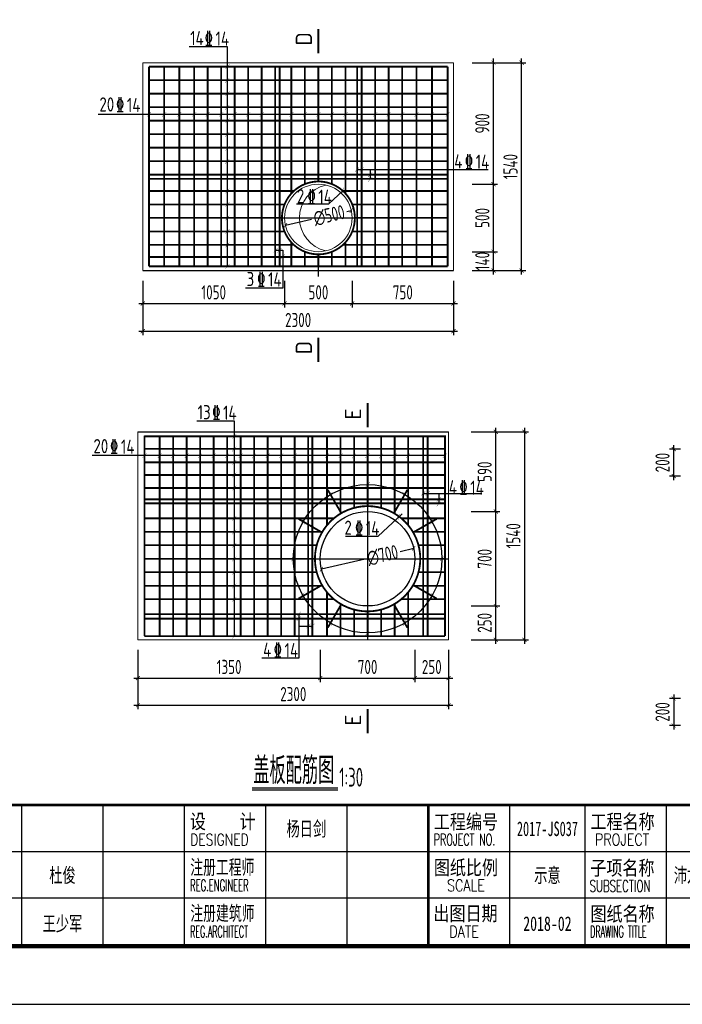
# Model space of a CAD drawing. Extents: x 1154951 to 1182252, y 3484725 to 3514600.
# Tile 3 of 55: x 1166458 to 1171363, y 3484725 to 3492020. Entities that reach past the tile are written whole.
import ezdxf
from ezdxf.enums import TextEntityAlignment as Align

# ---------------------------------------------------------------- set-up
doc = ezdxf.new("R2010")
doc.units = 0
doc.layers.get('0').update_dxf_attribs({"linetype": 'CONTINUOUS'})
doc.layers.get('Defpoints').update_dxf_attribs({"linetype": 'CONTINUOUS'})
for name, color, linetype in [('DIM', 4, 'CONTINUOUS'), ('GPSCOMMON', 7, 'CONTINUOUS'), ('REIN', 1, 'CONTINUOUS'), ('THICK', 6, 'CONTINUOUS'), ('轴线', 5, 'CONTINUOUS')]:
    doc.layers.add(name, color=color, linetype=linetype)
doc.layers.add('JG', color=7, linetype='CONTINUOUS', lineweight=20)
doc.styles.add('gpshz', font='tssdeng.shx', dxfattribs={"width": 0.8, "height": 2.5, "bigfont": 'hztxt.shx'})
doc.styles.add('TSSD_Dimension', font='tssdeng.shx', dxfattribs={"width": 0.7, "bigfont": 'Hztxt.shx'})
doc.styles.add('TSSD_Rein', font='tssdeng.shx', dxfattribs={"width": 0.7, "bigfont": 'hztxt.shx'})
doc.styles.add('图签', font='txt', dxfattribs={"width": 0.66})
doc.styles.add('图签 1', font='romanc.shx', dxfattribs={"width": 0.8})
doc.dimstyles.new('TSSD_30_30', dxfattribs={"dimtxt": 105, "dimasz": 30, "dimexe": 30, "dimexo": 75, "dimgap": 30, "dimtad": 1, "dimdec": 0, "dimzin": 0, "dimdsep": 46, "dimtxsty": 'TSSD_Dimension', "dimblk": 'ARCHTICK', "dimblk1": 'ARCHTICK', "dimblk2": 'ARCHTICK', "dimcen": 0, "dimdle": 30, "dimclrt": 7, "dimadec": 0, "dimazin": 0, "dimtfac": 1, "dimtdec": 0, "dimtix": 1, "dimtmove": 2, "dimatfit": 3, "dimfxl": 0, "dimtolj": 1, "dimtzin": 0, "dimarcsym": 0})

# ---------------------------------------------------------------- blocks, each defined once
blk = doc.blocks.new('_ARCHTICK')
at = {"color": 0, "linetype": 'ByBlock', "const_width": 0.15}
blk.add_lwpolyline([(-0.5, -0.5), (0.5, 0.5)], dxfattribs=at)
blk = doc.blocks.new('*D407')
at = {"layer": 'Defpoints', "color": 0}
for p in [(1169374.8, 3488103.4), (1168692.1, 3487949)]:
    blk.add_point(p, dxfattribs=at)
at = {"layer": 'DIM', "color": 0, "lineweight": -2}
for p, q in [((1169274.9, 3488080.8), (1169374.8, 3488103.4)), ((1169015.1, 3488022.1), (1168692.1, 3487949))]:
    blk.add_line(p, q, dxfattribs=at)
at = {"layer": 'DIM', "color": 0, "lineweight": -2, "xscale": 30, "yscale": 30, "zscale": 30}
for p, rotation in [((1169374.8, 3488103.4), 12.74455608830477), ((1168692.1, 3487949), 192.7445560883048)]:
    blk.add_blockref('_ARCHTICK', p, dxfattribs=dict(at, rotation=rotation))
at = {"layer": 'DIM', "color": 7, "insert": (1169145, 3488051.5), "char_height": 105, "attachment_point": 5, "rotation": 12.74456, "style": 'TSSD_Dimension'}
blk.add_mtext('\\A1;∅700', dxfattribs=at)
blk = doc.blocks.new('*D408')
at = {"layer": 'Defpoints', "color": 0}
for p in [(1168913, 3490606.4), (1168425.3, 3490496.1)]:
    blk.add_point(p, dxfattribs=at)
at = {"layer": 'DIM', "color": 0, "lineweight": -2}
for p, q in [((1168878.7, 3490598.6), (1168913, 3490606.4)), ((1168618.9, 3490539.8), (1168425.3, 3490496.1))]:
    blk.add_line(p, q, dxfattribs=at)
at = {"layer": 'DIM', "color": 0, "lineweight": -2, "xscale": 30, "yscale": 30, "zscale": 30}
for p, rotation in [((1168913, 3490606.4), 12.74455608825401), ((1168425.3, 3490496.1), 192.744556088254)]:
    blk.add_blockref('_ARCHTICK', p, dxfattribs=dict(at, rotation=rotation))
at = {"layer": 'DIM', "color": 7, "insert": (1168748.8, 3490569.2), "char_height": 105, "attachment_point": 5, "rotation": 12.74456, "style": 'TSSD_Dimension'}
blk.add_mtext('\\A1;∅500', dxfattribs=at)
blk = doc.blocks.new('*D409')
at = {"layer": 'Defpoints', "color": 0}
for p in [(1167333.5, 3487426.2), (1168683.5, 3487426.2), (1168683.5, 3487142.2)]:
    blk.add_point(p, dxfattribs=at)
at = {"layer": 'DIM', "color": 0, "lineweight": -2}
for p, q in [((1167333.5, 3487351.2), (1167333.5, 3487112.2)), ((1168683.5, 3487351.2), (1168683.5, 3487112.2)), ((1167303.5, 3487142.2), (1168713.5, 3487142.2))]:
    blk.add_line(p, q, dxfattribs=at)
at = {"layer": 'DIM', "color": 0, "lineweight": -2, "xscale": 30, "yscale": 30, "zscale": 30, "rotation": 180}
blk.add_blockref('_ARCHTICK', (1167333.5, 3487142.2), dxfattribs=at)
at = {"layer": 'DIM', "color": 0, "lineweight": -2, "xscale": 30, "yscale": 30, "zscale": 30}
blk.add_blockref('_ARCHTICK', (1168683.5, 3487142.2), dxfattribs=at)
at = {"layer": 'DIM', "color": 7, "insert": (1168008.5, 3487224.7), "char_height": 105, "attachment_point": 5, "style": 'TSSD_Dimension'}
blk.add_mtext('\\A1;1350', dxfattribs=at)
blk = doc.blocks.new('*D410')
at = {"layer": 'Defpoints', "color": 0}
for p in [(1168683.5, 3487426.2), (1169383.5, 3487426.2), (1169383.5, 3487142.2)]:
    blk.add_point(p, dxfattribs=at)
at = {"layer": 'DIM', "color": 0, "lineweight": -2}
for p, q in [((1168683.5, 3487351.2), (1168683.5, 3487112.2)), ((1169383.5, 3487351.2), (1169383.5, 3487112.2)), ((1168653.5, 3487142.2), (1169413.5, 3487142.2))]:
    blk.add_line(p, q, dxfattribs=at)
at = {"layer": 'DIM', "color": 0, "lineweight": -2, "xscale": 30, "yscale": 30, "zscale": 30, "rotation": 180}
blk.add_blockref('_ARCHTICK', (1168683.5, 3487142.2), dxfattribs=at)
at = {"layer": 'DIM', "color": 0, "lineweight": -2, "xscale": 30, "yscale": 30, "zscale": 30}
blk.add_blockref('_ARCHTICK', (1169383.5, 3487142.2), dxfattribs=at)
at = {"layer": 'DIM', "color": 7, "insert": (1169033.5, 3487224.7), "char_height": 105, "attachment_point": 5, "style": 'TSSD_Dimension'}
blk.add_mtext('\\A1;700', dxfattribs=at)
blk = doc.blocks.new('*D411')
at = {"layer": 'Defpoints', "color": 0}
for p in [(1169383.5, 3487426.2), (1169633.5, 3487426.2), (1169633.5, 3487142.2)]:
    blk.add_point(p, dxfattribs=at)
at = {"layer": 'DIM', "color": 0, "lineweight": -2}
for p, q in [((1169383.5, 3487351.2), (1169383.5, 3487112.2)), ((1169633.5, 3487351.2), (1169633.5, 3487112.2)), ((1169353.5, 3487142.2), (1169663.5, 3487142.2))]:
    blk.add_line(p, q, dxfattribs=at)
at = {"layer": 'DIM', "color": 0, "lineweight": -2, "xscale": 30, "yscale": 30, "zscale": 30, "rotation": 180}
blk.add_blockref('_ARCHTICK', (1169383.5, 3487142.2), dxfattribs=at)
at = {"layer": 'DIM', "color": 0, "lineweight": -2, "xscale": 30, "yscale": 30, "zscale": 30}
blk.add_blockref('_ARCHTICK', (1169633.5, 3487142.2), dxfattribs=at)
at = {"layer": 'DIM', "color": 7, "insert": (1169508.5, 3487224.7), "char_height": 105, "attachment_point": 5, "style": 'TSSD_Dimension'}
blk.add_mtext('\\A1;250', dxfattribs=at)
blk = doc.blocks.new('*D412')
at = {"layer": 'Defpoints', "color": 0}
for p in [(1169725.5, 3487676.2), (1169982.7, 3487676.2), (1169725.5, 3487426.2)]:
    blk.add_point(p, dxfattribs=at)
at = {"layer": 'DIM', "color": 0, "lineweight": -2}
for p, q in [((1169982.7, 3487396.2), (1169982.7, 3487706.2)), ((1169800.5, 3487676.2), (1170012.7, 3487676.2)), ((1169800.5, 3487426.2), (1170012.7, 3487426.2))]:
    blk.add_line(p, q, dxfattribs=at)
at = {"layer": 'DIM', "color": 0, "lineweight": -2, "xscale": 30, "yscale": 30, "zscale": 30}
for p, rotation in [((1169982.7, 3487676.2), 90), ((1169982.7, 3487426.2), 270)]:
    blk.add_blockref('_ARCHTICK', p, dxfattribs=dict(at, rotation=rotation))
at = {"layer": 'DIM', "color": 7, "insert": (1169900.2, 3487551.2), "char_height": 105, "attachment_point": 5, "rotation": 90, "style": 'TSSD_Dimension'}
blk.add_mtext('\\A1;250', dxfattribs=at)
blk = doc.blocks.new('*D413')
at = {"layer": 'Defpoints', "color": 0}
for p in [(1169725.5, 3488376.2), (1169982.7, 3488376.2), (1169725.5, 3487676.2)]:
    blk.add_point(p, dxfattribs=at)
at = {"layer": 'DIM', "color": 0, "lineweight": -2}
for p, q in [((1169800.5, 3488376.2), (1170012.7, 3488376.2)), ((1169982.7, 3487646.2), (1169982.7, 3488406.2)), ((1169800.5, 3487676.2), (1170012.7, 3487676.2))]:
    blk.add_line(p, q, dxfattribs=at)
at = {"layer": 'DIM', "color": 0, "lineweight": -2, "xscale": 30, "yscale": 30, "zscale": 30}
for p, rotation in [((1169982.7, 3488376.2), 90), ((1169982.7, 3487676.2), 270)]:
    blk.add_blockref('_ARCHTICK', p, dxfattribs=dict(at, rotation=rotation))
at = {"layer": 'DIM', "color": 7, "insert": (1169900.2, 3488026.2), "char_height": 105, "attachment_point": 5, "rotation": 90, "style": 'TSSD_Dimension'}
blk.add_mtext('\\A1;700', dxfattribs=at)
blk = doc.blocks.new('*D414')
at = {"layer": 'Defpoints', "color": 0}
for p in [(1169725.5, 3488966.2), (1169982.7, 3488966.2), (1169725.5, 3488376.2)]:
    blk.add_point(p, dxfattribs=at)
at = {"layer": 'DIM', "color": 0, "lineweight": -2}
for p, q in [((1169982.7, 3488346.2), (1169982.7, 3488996.2)), ((1169800.5, 3488966.2), (1170012.7, 3488966.2)), ((1169800.5, 3488376.2), (1170012.7, 3488376.2))]:
    blk.add_line(p, q, dxfattribs=at)
at = {"layer": 'DIM', "color": 0, "lineweight": -2, "xscale": 30, "yscale": 30, "zscale": 30}
for p, rotation in [((1169982.7, 3488966.2), 90), ((1169982.7, 3488376.2), 270)]:
    blk.add_blockref('_ARCHTICK', p, dxfattribs=dict(at, rotation=rotation))
at = {"layer": 'DIM', "color": 7, "insert": (1169900.2, 3488671.2), "char_height": 105, "attachment_point": 5, "rotation": 90, "style": 'TSSD_Dimension'}
blk.add_mtext('\\A1;590', dxfattribs=at)
blk = doc.blocks.new('*D415')
at = {"layer": 'Defpoints', "color": 0}
for p in [(1167369.3, 3490161.2), (1168419.3, 3490161.2), (1168419.3, 3489917.5)]:
    blk.add_point(p, dxfattribs=at)
at = {"layer": 'DIM', "color": 0, "lineweight": -2}
for p, q in [((1167369.3, 3490086.2), (1167369.3, 3489887.5)), ((1168419.3, 3490086.2), (1168419.3, 3489887.5)), ((1167339.3, 3489917.5), (1168449.3, 3489917.5))]:
    blk.add_line(p, q, dxfattribs=at)
at = {"layer": 'DIM', "color": 0, "lineweight": -2, "xscale": 30, "yscale": 30, "zscale": 30, "rotation": 180}
blk.add_blockref('_ARCHTICK', (1167369.3, 3489917.5), dxfattribs=at)
at = {"layer": 'DIM', "color": 0, "lineweight": -2, "xscale": 30, "yscale": 30, "zscale": 30}
blk.add_blockref('_ARCHTICK', (1168419.3, 3489917.5), dxfattribs=at)
at = {"layer": 'DIM', "color": 7, "insert": (1167894.3, 3490000), "char_height": 105, "attachment_point": 5, "style": 'TSSD_Dimension'}
blk.add_mtext('\\A1;1050', dxfattribs=at)
blk = doc.blocks.new('*D416')
at = {"layer": 'Defpoints', "color": 0}
for p in [(1168419.3, 3490161.2), (1168919.3, 3490161.2), (1168919.3, 3489917.5)]:
    blk.add_point(p, dxfattribs=at)
at = {"layer": 'DIM', "color": 0, "lineweight": -2}
for p, q in [((1168419.3, 3490086.2), (1168419.3, 3489887.5)), ((1168919.3, 3490086.2), (1168919.3, 3489887.5)), ((1168389.3, 3489917.5), (1168949.3, 3489917.5))]:
    blk.add_line(p, q, dxfattribs=at)
at = {"layer": 'DIM', "color": 0, "lineweight": -2, "xscale": 30, "yscale": 30, "zscale": 30, "rotation": 180}
blk.add_blockref('_ARCHTICK', (1168419.3, 3489917.5), dxfattribs=at)
at = {"layer": 'DIM', "color": 0, "lineweight": -2, "xscale": 30, "yscale": 30, "zscale": 30}
blk.add_blockref('_ARCHTICK', (1168919.3, 3489917.5), dxfattribs=at)
at = {"layer": 'DIM', "color": 7, "insert": (1168669.3, 3490000), "char_height": 105, "attachment_point": 5, "style": 'TSSD_Dimension'}
blk.add_mtext('\\A1;500', dxfattribs=at)
blk = doc.blocks.new('*D417')
at = {"layer": 'Defpoints', "color": 0}
for p in [(1168919.3, 3490161.2), (1169669.3, 3490161.2), (1169669.3, 3489917.5)]:
    blk.add_point(p, dxfattribs=at)
at = {"layer": 'DIM', "color": 0, "lineweight": -2}
for p, q in [((1168919.3, 3490086.2), (1168919.3, 3489887.5)), ((1169669.3, 3490086.2), (1169669.3, 3489887.5)), ((1168889.3, 3489917.5), (1169699.3, 3489917.5))]:
    blk.add_line(p, q, dxfattribs=at)
at = {"layer": 'DIM', "color": 0, "lineweight": -2, "xscale": 30, "yscale": 30, "zscale": 30, "rotation": 180}
blk.add_blockref('_ARCHTICK', (1168919.3, 3489917.5), dxfattribs=at)
at = {"layer": 'DIM', "color": 0, "lineweight": -2, "xscale": 30, "yscale": 30, "zscale": 30}
blk.add_blockref('_ARCHTICK', (1169669.3, 3489917.5), dxfattribs=at)
at = {"layer": 'DIM', "color": 7, "insert": (1169294.3, 3490000), "char_height": 105, "attachment_point": 5, "style": 'TSSD_Dimension'}
blk.add_mtext('\\A1;750', dxfattribs=at)
blk = doc.blocks.new('*D418')
at = {"layer": 'Defpoints', "color": 0}
for p in [(1169733.5, 3490301.2), (1169965.6, 3490301.2), (1169733.5, 3490161.2)]:
    blk.add_point(p, dxfattribs=at)
at = {"layer": 'DIM', "color": 0, "lineweight": -2}
for p, q in [((1169965.6, 3490131.2), (1169965.6, 3490331.2)), ((1169808.5, 3490301.2), (1169995.6, 3490301.2)), ((1169808.5, 3490161.2), (1169995.6, 3490161.2))]:
    blk.add_line(p, q, dxfattribs=at)
at = {"layer": 'DIM', "color": 0, "lineweight": -2, "xscale": 30, "yscale": 30, "zscale": 30}
for p, rotation in [((1169965.6, 3490301.2), 270), ((1169965.6, 3490161.2), 90)]:
    blk.add_blockref('_ARCHTICK', p, dxfattribs=dict(at, rotation=rotation))
at = {"layer": 'DIM', "color": 7, "insert": (1169883.1, 3490231.2), "char_height": 105, "attachment_point": 5, "rotation": 90, "style": 'TSSD_Dimension'}
blk.add_mtext('\\A1;140', dxfattribs=at)
blk = doc.blocks.new('*D419')
at = {"layer": 'Defpoints', "color": 0}
for p in [(1169733.5, 3490801.2), (1169965.6, 3490801.2), (1169733.5, 3490301.2)]:
    blk.add_point(p, dxfattribs=at)
at = {"layer": 'DIM', "color": 0, "lineweight": -2}
for p, q in [((1169965.6, 3490271.2), (1169965.6, 3490831.2)), ((1169808.5, 3490801.2), (1169995.6, 3490801.2)), ((1169808.5, 3490301.2), (1169995.6, 3490301.2))]:
    blk.add_line(p, q, dxfattribs=at)
at = {"layer": 'DIM', "color": 0, "lineweight": -2, "xscale": 30, "yscale": 30, "zscale": 30}
for p, rotation in [((1169965.6, 3490801.2), 90), ((1169965.6, 3490301.2), 270)]:
    blk.add_blockref('_ARCHTICK', p, dxfattribs=dict(at, rotation=rotation))
at = {"layer": 'DIM', "color": 7, "insert": (1169883.1, 3490551.2), "char_height": 105, "attachment_point": 5, "rotation": 90, "style": 'TSSD_Dimension'}
blk.add_mtext('\\A1;500', dxfattribs=at)
blk = doc.blocks.new('*D420')
at = {"layer": 'Defpoints', "color": 0}
for p in [(1169733.5, 3491701.2), (1169965.6, 3491701.2), (1169733.5, 3490801.2)]:
    blk.add_point(p, dxfattribs=at)
at = {"layer": 'DIM', "color": 0, "lineweight": -2}
for p, q in [((1169808.5, 3491701.2), (1169995.6, 3491701.2)), ((1169965.6, 3490771.2), (1169965.6, 3491731.2)), ((1169808.5, 3490801.2), (1169995.6, 3490801.2))]:
    blk.add_line(p, q, dxfattribs=at)
at = {"layer": 'DIM', "color": 0, "lineweight": -2, "xscale": 30, "yscale": 30, "zscale": 30}
for p, rotation in [((1169965.6, 3491701.2), 90), ((1169965.6, 3490801.2), 270)]:
    blk.add_blockref('_ARCHTICK', p, dxfattribs=dict(at, rotation=rotation))
at = {"layer": 'DIM', "color": 7, "insert": (1169883.1, 3491251.2), "char_height": 105, "attachment_point": 5, "rotation": 90, "style": 'TSSD_Dimension'}
blk.add_mtext('\\A1;900', dxfattribs=at)
blk = doc.blocks.new('*D421')
at = {"layer": 'Defpoints', "color": 0}
for p in [(1169733.5, 3491701.2), (1170173.9, 3491701.2), (1169733.5, 3490161.2)]:
    blk.add_point(p, dxfattribs=at)
at = {"layer": 'DIM', "color": 0, "lineweight": -2}
for p, q in [((1169808.5, 3491701.2), (1170203.9, 3491701.2)), ((1170173.9, 3490131.2), (1170173.9, 3491731.2)), ((1169808.5, 3490161.2), (1170203.9, 3490161.2))]:
    blk.add_line(p, q, dxfattribs=at)
at = {"layer": 'DIM', "color": 0, "lineweight": -2, "xscale": 30, "yscale": 30, "zscale": 30}
for p, rotation in [((1170173.9, 3491701.2), 90), ((1170173.9, 3490161.2), 270)]:
    blk.add_blockref('_ARCHTICK', p, dxfattribs=dict(at, rotation=rotation))
at = {"layer": 'DIM', "color": 7, "insert": (1170091.4, 3490931.2), "char_height": 105, "attachment_point": 5, "rotation": 90, "style": 'TSSD_Dimension'}
blk.add_mtext('\\A1;1540', dxfattribs=at)
blk = doc.blocks.new('*D422')
at = {"layer": 'Defpoints', "color": 0}
for p in [(1169725.5, 3488966.2), (1169725.5, 3487426.2), (1170195, 3487426.2)]:
    blk.add_point(p, dxfattribs=at)
at = {"layer": 'DIM', "color": 0, "lineweight": -2}
for p, q in [((1170195, 3488996.2), (1170195, 3487396.2)), ((1169800.5, 3488966.2), (1170225, 3488966.2)), ((1169800.5, 3487426.2), (1170225, 3487426.2))]:
    blk.add_line(p, q, dxfattribs=at)
at = {"layer": 'DIM', "color": 0, "lineweight": -2, "xscale": 30, "yscale": 30, "zscale": 30}
for p, rotation in [((1170195, 3488966.2), 90), ((1170195, 3487426.2), 270)]:
    blk.add_blockref('_ARCHTICK', p, dxfattribs=dict(at, rotation=rotation))
at = {"layer": 'DIM', "color": 7, "insert": (1170112.5, 3488196.2), "char_height": 105, "attachment_point": 5, "rotation": 90, "style": 'TSSD_Dimension'}
blk.add_mtext('\\A1;1540', dxfattribs=at)
blk = doc.blocks.new('*D423')
at = {"layer": 'Defpoints', "color": 0}
for p in [(1167333.5, 3487426.2), (1169633.5, 3487426.2), (1169633.5, 3486940.9)]:
    blk.add_point(p, dxfattribs=at)
at = {"layer": 'DIM', "color": 0, "lineweight": -2}
for p, q in [((1167333.5, 3487351.2), (1167333.5, 3486910.9)), ((1169633.5, 3487351.2), (1169633.5, 3486910.9)), ((1167303.5, 3486940.9), (1169663.5, 3486940.9))]:
    blk.add_line(p, q, dxfattribs=at)
at = {"layer": 'DIM', "color": 0, "lineweight": -2, "xscale": 30, "yscale": 30, "zscale": 30, "rotation": 180}
blk.add_blockref('_ARCHTICK', (1167333.5, 3486940.9), dxfattribs=at)
at = {"layer": 'DIM', "color": 0, "lineweight": -2, "xscale": 30, "yscale": 30, "zscale": 30}
blk.add_blockref('_ARCHTICK', (1169633.5, 3486940.9), dxfattribs=at)
at = {"layer": 'DIM', "color": 7, "insert": (1168483.5, 3487023.4), "char_height": 105, "attachment_point": 5, "style": 'TSSD_Dimension'}
blk.add_mtext('\\A1;2300', dxfattribs=at)
blk = doc.blocks.new('*D424')
at = {"layer": 'Defpoints', "color": 0}
for p in [(1167369.3, 3490161.2), (1169669.3, 3490161.2), (1169669.3, 3489712.3)]:
    blk.add_point(p, dxfattribs=at)
at = {"layer": 'DIM', "color": 0, "lineweight": -2}
for p, q in [((1167369.3, 3490086.2), (1167369.3, 3489682.3)), ((1169669.3, 3490086.2), (1169669.3, 3489682.3)), ((1167339.3, 3489712.3), (1169699.3, 3489712.3))]:
    blk.add_line(p, q, dxfattribs=at)
at = {"layer": 'DIM', "color": 0, "lineweight": -2, "xscale": 30, "yscale": 30, "zscale": 30, "rotation": 180}
blk.add_blockref('_ARCHTICK', (1167369.3, 3489712.3), dxfattribs=at)
at = {"layer": 'DIM', "color": 0, "lineweight": -2, "xscale": 30, "yscale": 30, "zscale": 30}
blk.add_blockref('_ARCHTICK', (1169669.3, 3489712.3), dxfattribs=at)
at = {"layer": 'DIM', "color": 7, "insert": (1168519.3, 3489794.8), "char_height": 105, "attachment_point": 5, "style": 'TSSD_Dimension'}
blk.add_mtext('\\A1;2300', dxfattribs=at)
blk = doc.blocks.new('*D430')
at = {"layer": 'Defpoints', "color": 0}
for p in [(1171299.5, 3488838.7), (1171425.7, 3488838.7), (1171425.7, 3488638.7)]:
    blk.add_point(p, dxfattribs=at)
at = {"layer": 'DIM', "color": 0, "lineweight": -2}
for p, q in [((1171299.5, 3488608.7), (1171299.5, 3488868.7)), ((1171350.7, 3488838.7), (1171269.5, 3488838.7)), ((1171350.7, 3488638.7), (1171269.5, 3488638.7))]:
    blk.add_line(p, q, dxfattribs=at)
at = {"layer": 'DIM', "color": 0, "lineweight": -2, "xscale": 30, "yscale": 30, "zscale": 30}
for p, rotation in [((1171299.5, 3488838.7), 270), ((1171299.5, 3488638.7), 90)]:
    blk.add_blockref('_ARCHTICK', p, dxfattribs=dict(at, rotation=rotation))
at = {"layer": 'DIM', "color": 7, "insert": (1171217, 3488738.7), "char_height": 105, "attachment_point": 5, "rotation": 90, "style": 'TSSD_Dimension'}
blk.add_mtext('\\A1;200', dxfattribs=at)
blk = doc.blocks.new('*D432')
at = {"layer": 'Defpoints', "color": 0}
for p in [(1171425.7, 3486991.2), (1171299.5, 3486791.2), (1171425.7, 3486791.2)]:
    blk.add_point(p, dxfattribs=at)
at = {"layer": 'DIM', "color": 0, "lineweight": -2}
for p, q in [((1171350.7, 3486991.2), (1171269.5, 3486991.2)), ((1171299.5, 3487021.2), (1171299.5, 3486761.2)), ((1171350.7, 3486791.2), (1171269.5, 3486791.2))]:
    blk.add_line(p, q, dxfattribs=at)
at = {"layer": 'DIM', "color": 0, "lineweight": -2, "xscale": 30, "yscale": 30, "zscale": 30}
for p, rotation in [((1171299.5, 3486991.2), 270), ((1171299.5, 3486791.2), 90)]:
    blk.add_blockref('_ARCHTICK', p, dxfattribs=dict(at, rotation=rotation))
at = {"layer": 'DIM', "color": 7, "insert": (1171217, 3486891.2), "char_height": 105, "attachment_point": 5, "rotation": 90, "style": 'TSSD_Dimension'}
blk.add_mtext('\\A1;200', dxfattribs=at)
blk = doc.blocks.new('*U286')
at = {"color": 0}
for p, q in [((171, 10.34), (171, 34.34)), ((185, 10.34), (185, 34.34)), ((199, 10.34), (199, 34.34)), ((213, 10.34), (213, 34.34)), ((227, 10.34), (227, 34.34)), ((255, 10.34), (255, 34.34)), ((268, 10.34), (268, 34.34)), ((282, 10.34), (282, 34.34)), ((115, 26.34), (330, 26.34)), ((115, 18.34), (327, 18.34))]:
    blk.add_line(p, q, dxfattribs=at)
blk.add_lwpolyline([(0, 0), (420, 0), (420, 297), (0, 297)], close=True, dxfattribs=at)
for points, const_width in [([(410, 10), (410, 287), (25, 287), (25, 10), (410, 10)], 0.75), ([(25, 34.34), (410, 34.34)], 0.5), ([(241, 10.34), (241, 34.34)], 0.5)]:
    blk.add_lwpolyline(points, dxfattribs=dict(at, const_width=const_width))
at = {"color": 0, "linetype": 'Continuous'}
for s, height, style, width, p in [('设    计', 2.5, '图签', 0.85, (199.94, 30.25)), ('工程编号', 2.5, '图签', 0.85, (241.94, 30.2)), ('工程名称', 2.5, '图签', 0.85, (268.91, 30.22)), ('DESIGNED', 2, '图签 1', 0.78, (199.99, 27.38)), ('PROJECT NO.', 2, '图签 1', 0.6, (241.93, 27.38)), ('PROJECT', 2, '图签 1', 0.8, (269.68, 27.39)), ('注册工程师', 2.5, '图签', 0.68, (200, 22.38)), ('图纸比例', 2.5, '图签', 0.85, (241.94, 22.31)), ('子项名称', 2.5, '图签', 0.85, (268.88, 22.24)), ('REG.ENGINEER', 2, '图签 1', 0.53, (199.98, 19.5)), ('SCALE', 2, '图签 1', 0.8, (244.22, 19.48)), ('SUBSECTION', 2, '图签 1', 0.64, (268.76, 19.39)), ('注册建筑师', 2.5, '图签', 0.68, (200.02, 14.45)), ('出图日期', 2.5, '图签', 0.85, (241.87, 14.4)), ('图纸名称', 2.5, '图签', 0.85, (268.91, 14.33)), ('REG.ARCHITECT', 2, '图签 1', 0.5, (199.98, 11.52)), ('DATE', 2, '图签 1', 0.8, (244.61, 11.52)), ('DRAWING TITLE', 2, '图签 1', 0.5, (268.86, 11.53))]:
    blk.add_text(s, height=height, dxfattribs=dict(at, style=style, width=width)).set_placement(p)
at = {"color": 0, "linetype": 'Continuous', "style": '图签', "flags": 8}
for tag, width, p, p2 in [('设计总负责', 0.611046, (130.25, 28.99), (141.11, 28.99)), ('工程名称', 2.988281, (283.25, 28.99), (325.75, 28.99)), ('图纸编号', 2.575163, (345.13, 28.99), (381.76, 28.99)), ('子项名称', 2.988281, (283.25, 20.99), (325.75, 20.99))]:
    blk.add_attdef(tag, text='', height=2.5, dxfattribs=dict(at, width=width)).set_placement(p, p2, align=Align.FIT)
at = {"color": 0, "linetype": 'Continuous', "ltscale": 0.055, "style": '图签', "flags": 8}
for tag, width, p, p2 in [('审定', 1.617188, (172.25, 28.99), (183.75, 28.99)), ('设计', 1.617188, (214.25, 28.99), (225.75, 28.99)), ('工程编号', 0.738284, (256.25, 28.99), (266.75, 28.99)), ('版本', 1.530605, (397.87, 28.99), (408.75, 28.99)), ('设计负责', 0.763807, (130.25, 20.99), (141.11, 20.99)), ('审核', 1.617188, (172.25, 20.99), (183.75, 20.99)), ('注册工程师', 0.646875, (214.25, 20.99), (225.75, 20.99)), ('图纸比例', 0.738284, (256.25, 20.99), (266.75, 20.99)), ('专业负责', 0.763807, (130.25, 12.65), (141.11, 12.65)), ('校核', 1.617188, (172.25, 12.65), (183.75, 12.65)), ('注册建筑师', 0.646875, (214.25, 12.65), (225.75, 12.65)), ('出图日期', 0.738284, (256.25, 12.65), (266.75, 12.65))]:
    blk.add_attdef(tag, text='', height=2.5, dxfattribs=dict(at, width=width)).set_placement(p, p2, align=Align.FIT)
at = {"color": 0, "linetype": 'Continuous', "style": '图签'}
for tag, p, width in [('设计证书', (43.26, 16.37), 1.55), ('咨询证书', (43.26, 12.88), 0.9)]:
    blk.add_attdef(tag, p, '', height=2, dxfattribs=dict(at, width=width))
at = {"color": 0, "linetype": 'Continuous', "style": '图签', "width": 0.85}
for tag, height, p in [('图纸名称_2_1', 2.2, (305.02, 15.12)), ('图纸名称_1_1', 2.5, (305.02, 13.35)), ('图纸名称_2_2', 2.2, (305.02, 11.51))]:
    blk.add_attdef(tag, text='', height=height, dxfattribs=at).set_placement(p, align=Align.CENTER)
blk = doc.blocks.new('20180504.1608288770')
for p, q in [((1167995.8, 3491818.4), (1167713, 3491818.4)), ((1167995.8, 3490192.4), (1167995.8, 3491818.4)), ((1169626.2, 3491318.4), (1167039.1, 3491318.4)), ((1168955.7, 3490909.5), (1169926.8, 3490909.5)), ((1169053.5, 3490909.5), (1169053.5, 3490841.2)), ((1168849.8, 3490752), (1168747.6, 3490655.8)), ((1168506.3, 3490655.8), (1168747.6, 3490655.8)), ((1168349.4, 3490312.5), (1168405.9, 3490312.5)), ((1168405.9, 3490312.5), (1168405.9, 3490030)), ((1167369.3, 3490161.2), (1169669.3, 3490161.2)), ((1168405.9, 3490030), (1168130.1, 3490030)), ((1168047.2, 3489044.8), (1167769.5, 3489044.8)), ((1168047.2, 3487453.3), (1168047.2, 3489044.8)), ((1167333.5, 3488966.2), (1169633.5, 3488966.2)), ((1169606, 3488790.1), (1166994.5, 3488790.1)), ((1169445.6, 3488510.3), (1169880.3, 3488510.3)), ((1169560.5, 3488510.3), (1169560.5, 3488436.2)), ((1169288.4, 3488359), (1169111.8, 3488192.8)), ((1168870.4, 3488192.8), (1169111.8, 3488192.8)), ((1168523.9, 3487616.2), (1168523.9, 3487289.3)), ((1168523.9, 3487526.7), (1168623.9, 3487526.7)), ((1168523.9, 3487289.3), (1168249.6, 3487289.3)), ((1168178.9, 3486314.5), (1168813.6, 3486314.5)), ((1168179.8, 3486330.3), (1168813.6, 3486330.3))]:
    blk.add_line(p, q)
at = {"const_width": 2}
for points in [[(1168010.8, 3491689), (1167980.9, 3491654.7)], [(1168010.8, 3491589), (1167980.9, 3491554.7)], [(1168010.8, 3491489), (1167980.9, 3491454.7)], [(1167430.5, 3491335.6), (1167400.6, 3491301.3)], [(1167542.7, 3491335.6), (1167512.8, 3491301.3)], [(1167654.8, 3491335.6), (1167624.8, 3491301.3)], [(1167764.4, 3491335.6), (1167734.5, 3491301.3)], [(1167864.4, 3491335.6), (1167834.5, 3491301.3)], [(1167964.4, 3491335.6), (1167934.5, 3491301.3)], [(1168010.8, 3491389), (1167980.9, 3491354.7)], [(1168064.4, 3491335.6), (1168034.5, 3491301.3)], [(1168164.4, 3491335.6), (1168134.5, 3491301.3)], [(1168264.4, 3491335.6), (1168234.5, 3491301.3)], [(1168484.3, 3491335.6), (1168454.4, 3491301.3)], [(1168584.3, 3491335.6), (1168554.4, 3491301.3)], [(1168684.3, 3491335.6), (1168654.4, 3491301.3)], [(1168784.3, 3491335.6), (1168754.4, 3491301.3)], [(1168884.3, 3491335.6), (1168854.4, 3491301.3)], [(1169104.2, 3491335.6), (1169074.3, 3491301.3)], [(1169204.2, 3491335.6), (1169174.3, 3491301.3)], [(1169304.2, 3491335.6), (1169274.3, 3491301.3)], [(1169411.2, 3491335.6), (1169381.3, 3491301.3)], [(1169525.2, 3491335.6), (1169495.3, 3491301.3)], [(1169641.2, 3491335.6), (1169611.3, 3491301.3)], [(1168010.8, 3491289), (1167980.9, 3491254.7)], [(1168010.8, 3491189), (1167980.9, 3491154.7)], [(1168010.8, 3491083.2), (1167980.9, 3491049)], [(1168010.8, 3490989), (1167980.9, 3490954.7)], [(1168970.7, 3490926.6), (1168940.8, 3490892.3)], [(1169004.2, 3490926.6), (1168974.3, 3490892.3)], [(1169068.5, 3490889), (1169038.6, 3490854.7)], [(1169068.5, 3490854.6), (1169038.6, 3490820.3)], [(1168010.8, 3490768.3), (1167980.9, 3490734.1)], [(1168854.2, 3490774.3), (1168845.4, 3490729.7)], [(1168010.8, 3490668.3), (1167980.9, 3490634.1)], [(1168010.8, 3490568.3), (1167980.9, 3490534.1)], [(1168010.8, 3490468.3), (1167980.9, 3490434.1)], [(1168010.8, 3490368.3), (1167980.9, 3490334.1)], [(1168368, 3490329.7), (1168338.1, 3490295.4)], [(1168397.9, 3490329.7), (1168368, 3490295.4)], [(1168420.9, 3490282.1), (1168391, 3490247.9)], [(1168010.8, 3490209.5), (1167980.9, 3490175.3)], [(1168061.2, 3488949.5), (1168031.3, 3488915.2)], [(1168061.2, 3488856.6), (1168031.3, 3488822.3)], [(1167395.6, 3488806.1), (1167365.7, 3488771.8)], [(1167508, 3488806.1), (1167478.1, 3488771.8)], [(1167608, 3488806.1), (1167578.1, 3488771.8)], [(1167708, 3488806.1), (1167678.1, 3488771.8)], [(1167808, 3488806.1), (1167778.1, 3488771.8)], [(1167908, 3488806.1), (1167878.1, 3488771.8)], [(1168008, 3488806.1), (1167978.1, 3488771.8)], [(1168108, 3488806.1), (1168078.1, 3488771.8)], [(1168208, 3488806.1), (1168178.1, 3488771.8)], [(1168308, 3488806.1), (1168278.1, 3488771.8)], [(1168409, 3488807.2), (1168379.1, 3488772.9)], [(1168509, 3488807.2), (1168479.1, 3488772.9)], [(1168748.4, 3488807.2), (1168718.5, 3488772.9)], [(1168848.4, 3488806.1), (1168818.5, 3488771.8)], [(1168948.4, 3488806.1), (1168918.5, 3488771.8)], [(1169048.4, 3488807.2), (1169018.5, 3488772.9)], [(1169148.4, 3488806.1), (1169118.5, 3488771.8)], [(1169248.4, 3488806.1), (1169218.5, 3488771.8)], [(1169348.4, 3488807.2), (1169318.5, 3488772.9)], [(1169621, 3488807.2), (1169591, 3488772.9)], [(1168061.2, 3488756.6), (1168031.3, 3488722.3)], [(1168061.2, 3488663.2), (1168031.3, 3488628.9)], [(1168061.2, 3488566.4), (1168031.3, 3488532.2)], [(1169048.4, 3488593.4), (1169018.5, 3488559.1)], [(1168773.4, 3488519.7), (1168743.5, 3488485.4)], [(1169293.5, 3488519.7), (1169323.4, 3488485.4)], [(1169460.5, 3488527.5), (1169430.6, 3488493.2)], [(1169494, 3488527.5), (1169464.1, 3488493.2)], [(1169575.4, 3488484), (1169545.5, 3488449.7)], [(1169575.4, 3488449.6), (1169545.5, 3488415.3)], [(1168061.2, 3488342.2), (1168031.3, 3488307.9)], [(1169271.3, 3488361), (1169262.6, 3488316.3)], [(1168549, 3488322.4), (1168565.4, 3488280)], [(1169518, 3488322.4), (1169501.6, 3488280)], [(1168061.2, 3488242.2), (1168031.3, 3488207.9)], [(1168061.2, 3488142.2), (1168031.3, 3488107.9)], [(1168061.2, 3488042.2), (1168031.3, 3488007.9)], [(1168497.4, 3488042.2), (1168467.5, 3488007.9)], [(1169598.4, 3488043.4), (1169568.5, 3488009.1)], [(1168061.2, 3487942.2), (1168031.3, 3487907.9)], [(1168061.2, 3487842.1), (1168031.3, 3487807.8)], [(1168563.4, 3487774.6), (1168549.1, 3487731)], [(1169510.2, 3487774), (1169509.3, 3487728.5)], [(1168061.2, 3487742.2), (1168031.3, 3487707.9)], [(1168538.8, 3487633.4), (1168508.9, 3487599.1)], [(1168538.8, 3487598.9), (1168508.9, 3487564.7)], [(1168609, 3487543.8), (1168579.1, 3487509.5)], [(1168638.9, 3487543.8), (1168609, 3487509.5)], [(1168751.3, 3487570), (1168767.7, 3487527.5)], [(1169315.7, 3487570), (1169299.3, 3487527.5)], [(1168061.2, 3487469.3), (1168031.3, 3487435)], [(1169047.4, 3487492.2), (1169017.5, 3487457.9)]]:
    blk.add_lwpolyline(points, dxfattribs=at)
for radius in [550, 350]:
    blk.add_circle((1169033.5, 3488026.2), radius)
at = {"layer": 'JG'}
for p, q in [((1167369.3, 3490161.2), (1167369.3, 3491701.2)), ((1167369.3, 3491701.2), (1169669.3, 3491701.2)), ((1169669.3, 3491701.2), (1169669.3, 3490161.2)), ((1167333.5, 3487426.2), (1167333.5, 3488966.2)), ((1169633.5, 3488966.2), (1169633.5, 3487426.2)), ((1169633.5, 3487426.2), (1167333.5, 3487426.2))]:
    blk.add_line(p, q, dxfattribs=at)
for centre, radius in [((1168669.3, 3490551.2), 250), ((1169033.5, 3488026.2), 350)]:
    blk.add_circle(centre, radius, dxfattribs=at)
blk.add_arc((1168779.3, 3490551.2), 250, 102.70899, 257.29101, dxfattribs=at)
at = {"layer": 'REIN', "const_width": 13.5}
for points in [[(1167415.5, 3491671.9), (1167415.5, 3490192.4)], [(1167415.5, 3491671.9), (1169626.2, 3491671.9)], [(1167527.8, 3491671.9), (1167527.8, 3490192.4)], [(1167639.8, 3491671.9), (1167639.8, 3490192.4)], [(1167749.4, 3491671.9), (1167749.4, 3490192.4)], [(1167849.4, 3491671.9), (1167849.4, 3490192.4)], [(1167949.4, 3491671.9), (1167949.4, 3490192.4)], [(1168049.4, 3491671.9), (1168049.4, 3490192.4)], [(1168149.4, 3491671.9), (1168149.4, 3490192.4)], [(1168249.4, 3491671.9), (1168249.4, 3490192.4)], [(1168349.4, 3491671.9), (1168349.4, 3490192.4)], [(1168382.9, 3491671.9), (1168382.9, 3490192.4)], [(1168469.3, 3491671.9), (1168469.3, 3490732.6)], [(1168569.3, 3491671.9), (1168569.3, 3490802)], [(1168669.3, 3491671.9), (1168669.3, 3490821.2)], [(1168769.3, 3491671.9), (1168769.3, 3490802)], [(1168869.3, 3491671.9), (1168869.3, 3490732.6)], [(1168955.7, 3491671.9), (1168955.7, 3490192.4)], [(1168989.2, 3491671.9), (1168989.2, 3490192.4)], [(1169089.2, 3491671.9), (1169089.2, 3490192.4)], [(1169189.2, 3491671.9), (1169189.2, 3490192.4)], [(1169289.2, 3491671.9), (1169289.2, 3490192.4)], [(1169396.2, 3491671.9), (1169396.2, 3490192.4)], [(1169510.3, 3491671.9), (1169510.3, 3490192.4)], [(1169626.2, 3491671.9), (1169626.2, 3490192.4)], [(1167415.5, 3491571.9), (1169626.2, 3491571.9)], [(1167415.5, 3491471.9), (1169626.2, 3491471.9)], [(1167415.5, 3491371.9), (1169626.2, 3491371.9)], [(1167415.5, 3491271.9), (1169626.2, 3491271.9)], [(1167415.5, 3491171.9), (1169626.2, 3491171.9)], [(1167415.5, 3491071.9), (1169626.2, 3491071.9)], [(1167415.5, 3490971.9), (1169626.2, 3490971.9)], [(1167415.5, 3490871.9), (1169626.2, 3490871.9)], [(1167415.5, 3490841.2), (1169626.2, 3490841.2)], [(1167415.5, 3490751.2), (1168487.9, 3490751.2)], [(1168850.7, 3490751.2), (1169626.2, 3490751.2)], [(1167415.5, 3490651.2), (1168418.5, 3490651.2)], [(1168920.1, 3490651.2), (1169626.2, 3490651.2)], [(1167415.5, 3490551.2), (1168399.3, 3490551.2)], [(1168939.3, 3490551.2), (1169626.2, 3490551.2)], [(1167415.5, 3490451.2), (1168418.5, 3490451.2)], [(1168920.1, 3490451.2), (1169626.2, 3490451.2)], [(1167415.5, 3490351.2), (1168487.9, 3490351.2)], [(1168469.3, 3490369.8), (1168469.3, 3490192.4)], [(1168569.3, 3490300.4), (1168569.3, 3490192.4)], [(1168769.3, 3490300.4), (1168769.3, 3490192.4)], [(1168850.7, 3490351.2), (1169626.2, 3490351.2)], [(1168869.3, 3490369.8), (1168869.3, 3490192.4)], [(1167415.5, 3490261.2), (1169626.2, 3490261.2)], [(1168669.3, 3490281.2), (1168669.3, 3490192.4)], [(1167415.5, 3490192.4), (1169626.2, 3490192.4)], [(1167381.7, 3488939.1), (1167381.7, 3487453.3)], [(1167381.7, 3488933.5), (1169606, 3488933.5)], [(1167494.1, 3488939.5), (1167494.1, 3487453.3)], [(1167594.1, 3488939.5), (1167594.1, 3487453.3)], [(1167694.1, 3488939.5), (1167694.1, 3487453.3)], [(1167794.1, 3488939.5), (1167794.1, 3487453.3)], [(1167894.1, 3488939.5), (1167894.1, 3487453.3)], [(1167994.1, 3488939.5), (1167994.1, 3487453.3)], [(1168094.1, 3488939.5), (1168094.1, 3487453.3)], [(1168194.1, 3488939.5), (1168194.1, 3487453.3)], [(1168294.1, 3488939.5), (1168294.1, 3487453.3)], [(1168394.1, 3488939.5), (1168394.1, 3487453.3)], [(1168494.1, 3488939.5), (1168494.1, 3487453.3)], [(1168594.1, 3488939.5), (1168594.1, 3487453.3)], [(1168623.9, 3488939.5), (1168623.9, 3487453.3)], [(1168733.5, 3488939.6), (1168733.5, 3488275.4)], [(1168833.5, 3488939.6), (1168833.5, 3488361)], [(1168933.5, 3488939.6), (1168933.5, 3488403.2)], [(1169033.5, 3488939.6), (1169033.5, 3488416.2)], [(1169133.5, 3488939.6), (1169133.5, 3488403.2)], [(1169233.5, 3488939.6), (1169233.5, 3488361)], [(1169333.5, 3488939.6), (1169333.5, 3488275.4)], [(1169445.3, 3488939.5), (1169445.3, 3487453.3)], [(1169478.8, 3488939.5), (1169478.8, 3487453.3)], [(1169606, 3488939.5), (1169606, 3487453.3)], [(1167381.7, 3488840.6), (1169606, 3488840.6)], [(1167381.7, 3488740.6), (1169606, 3488740.6)], [(1167381.7, 3488647.2), (1169606, 3488647.2)], [(1167381.7, 3488550.5), (1169606, 3488550.5)], [(1169033.5, 3488416.2), (1169033.5, 3488616.2)], [(1168838.5, 3488364), (1168738.5, 3488537.2)], [(1169228.5, 3488364), (1169328.5, 3488537.2)], [(1167381.7, 3488466.9), (1169606, 3488466.9)], [(1167381.7, 3488436.2), (1169606, 3488436.2)], [(1167381.6, 3488326.2), (1168784.3, 3488326.2)], [(1168695.7, 3488221.2), (1168522.5, 3488321.2)], [(1169282.7, 3488326.2), (1169606, 3488326.2)], [(1169371.2, 3488221.2), (1169544.4, 3488321.2)], [(1167381.6, 3488226.2), (1168698.7, 3488226.2)], [(1169368.3, 3488226.2), (1169606, 3488226.2)], [(1167381.6, 3488126.2), (1168656.5, 3488126.2)], [(1169410.4, 3488126.2), (1169606, 3488126.2)], [(1167381.6, 3488026.2), (1168643.5, 3488026.2)], [(1168473.5, 3488026.2), (1168643.6, 3488026.2)], [(1169423.5, 3488026.2), (1169606, 3488026.2)], [(1169423.5, 3488026.2), (1169612.8, 3488026.2)], [(1167381.6, 3487926.2), (1168656.5, 3487926.2)], [(1169410.4, 3487926.2), (1169606, 3487926.2)], [(1167381.6, 3487826.2), (1168698.7, 3487826.2)], [(1168695.7, 3487831.2), (1168522.5, 3487731.2)], [(1169368.3, 3487826.2), (1169606, 3487826.2)], [(1169371.2, 3487831.2), (1169544.4, 3487731.2)], [(1168733.5, 3487777), (1168733.5, 3487453.5)], [(1169333.5, 3487777), (1169333.5, 3487453.5)], [(1167381.6, 3487726.2), (1168784.3, 3487726.2)], [(1168838.5, 3487688.5), (1168738.5, 3487515.3)], [(1168833.5, 3487691.4), (1168833.5, 3487453.5)], [(1169228.5, 3487688.5), (1169328.5, 3487515.3)], [(1169233.5, 3487691.4), (1169233.5, 3487453.5)], [(1169282.7, 3487726.2), (1169612.8, 3487726.2)], [(1167381.7, 3487616.2), (1169606, 3487616.2)], [(1168933.5, 3487649.3), (1168933.5, 3487453.5)], [(1169033.5, 3487636.2), (1169033.5, 3487453.3)], [(1169033.5, 3487636.2), (1169033.5, 3487453.5)], [(1169133.5, 3487649.3), (1169133.5, 3487453.5)], [(1167381.7, 3487581.8), (1169606, 3487581.8)], [(1167381.7, 3487453.3), (1169606, 3487453.3)]]:
    blk.add_lwpolyline(points, dxfattribs=at)
for points in [[(1168669.3, 3490821.2, 2.414214), (1168939.3, 3490551.2, 0.414214), (1168669.3, 3490821.2, 1)], [(1169033.5, 3488416.2, 1), (1169033.5, 3487636.2, 1), (1169033.5, 3488416.2, 1), (1169033.5, 3487636.2, 1)]]:
    blk.add_lwpolyline(points, format="xyb", dxfattribs=at)
at = {"layer": 'THICK', "const_width": 15}
for points in [[(1168669.3, 3491770.4), (1168669.3, 3491950.4)], [(1168669.3, 3489663), (1168669.3, 3489483)], [(1169033.5, 3488999.4), (1169033.5, 3489179.4)], [(1169033.5, 3486912.1), (1169033.5, 3486732.1)]]:
    blk.add_lwpolyline(points, dxfattribs=at)
at = {"layer": '轴线', "color": 2, "ltscale": 0.05}
for p, q in [((1168669.3, 3490821.2), (1168669.3, 3490985.6)), ((1168234.9, 3490551.2), (1169103.7, 3490551.2)), ((1168669.3, 3490116.8), (1168669.3, 3490281.2)), ((1169033.5, 3488626.2), (1169033.5, 3487426.2)), ((1168433.5, 3488026.2), (1169633.5, 3488026.2))]:
    blk.add_line(p, q, dxfattribs=at)
at = {"layer": 'GPSCOMMON'}
ref = blk.add_blockref('*U286', (1159120.4, 3484725.3), dxfattribs=dict(at, xscale=43, yscale=43))
ref.add_attrib('子项名称', '沛龙公路（龙固镇~杨屯镇）供水管道工程', dxfattribs={"layer": '0', "color": 1, "height": 107.5, "style": '图签', "width": 0.642525, "flags": 8}).set_placement((1171300.2, 3485627.9), (1173127.7, 3485627.9), align=Align.FIT)
ref.add_attrib('出图日期', '2018-02', dxfattribs={"layer": '0', "color": 1, "height": 107.5, "style": '图签', "width": 0.7, "flags": 8}).set_placement((1170364.9, 3485269.3), align=Align.CENTER)
ref.add_attrib('图纸比例', '示意', dxfattribs={"layer": '0', "color": 0, "height": 107.5, "style": '图签', "width": 0.7, "flags": 8}).set_placement((1170364.9, 3485627.9), align=Align.CENTER)
ref.add_attrib('工程编号', '2017-JS037', dxfattribs={"layer": '0', "color": 0, "height": 107.5, "style": '图签', "width": 0.587346, "flags": 8}).set_placement((1170139.2, 3485971.9), (1170590.7, 3485971.9), align=Align.FIT)
ref.add_attrib('设计', '杨日剑', dxfattribs={"layer": '0', "color": 0, "height": 107.5, "style": '图签', "width": 0.7, "flags": 8}).set_placement((1168580.4, 3485971.9), align=Align.CENTER)
ref.add_attrib('校核', '王少军', dxfattribs={"layer": '0', "color": 0, "height": 107.5, "style": '图签', "width": 0.7, "flags": 8}).set_placement((1166774.4, 3485269.3), align=Align.CENTER)
ref.add_attrib('审核', '杜俊', dxfattribs={"layer": '0', "color": 0, "height": 107.5, "style": '图签', "width": 0.7, "flags": 8}).set_placement((1166774.4, 3485627.9), align=Align.CENTER)
for s, height, style, width, p in [('14', 105, 'gpshz', 0.8, (1167719.6, 3491830.9)), ('%%132', 105, 'TSSD_Rein', 0.7, (1167826.5, 3491831)), ('14', 105, 'gpshz', 0.8, (1167907.8, 3491827.2)), ('20', 105, 'gpshz', 0.8, (1167048, 3491339.4)), ('%%132', 105, 'TSSD_Rein', 0.7, (1167170.4, 3491339.6)), ('14', 105, 'gpshz', 0.8, (1167251.6, 3491335.7)), ('4', 105, 'gpshz', 0.8, (1169675.2, 3490918.4)), ('%%132', 105, 'TSSD_Rein', 0.7, (1169752.8, 3490918.5)), ('14', 105, 'gpshz', 0.8, (1169834, 3490914.7)), ('2', 105, 'gpshz', 0.8, (1168510, 3490659)), ('%%132', 105, 'TSSD_Rein', 0.7, (1168587.6, 3490659.2)), ('14', 105, 'gpshz', 0.8, (1168668.9, 3490655.3)), ('3', 105, 'gpshz', 0.8, (1168137.7, 3490046.2)), ('%%132', 105, 'TSSD_Rein', 0.7, (1168215.3, 3490046.4)), ('14', 105, 'gpshz', 0.8, (1168296.6, 3490042.5)), ('13', 105, 'gpshz', 0.8, (1167775.4, 3489059.4)), ('%%132', 105, 'TSSD_Rein', 0.7, (1167882.4, 3489059.5)), ('14', 105, 'gpshz', 0.8, (1167963.6, 3489055.6)), ('20', 105, 'gpshz', 0.8, (1167003.7, 3488807.9)), ('%%132', 105, 'TSSD_Rein', 0.7, (1167126, 3488808)), ('14', 105, 'gpshz', 0.8, (1167207.3, 3488804.1)), ('4', 105, 'gpshz', 0.8, (1169635, 3488503.4)), ('%%132', 105, 'TSSD_Rein', 0.7, (1169712.6, 3488503.5)), ('14', 105, 'gpshz', 0.8, (1169793.8, 3488499.6)), ('2', 105, 'gpshz', 0.8, (1168861.7, 3488203.6)), ('%%132', 105, 'TSSD_Rein', 0.7, (1168939.3, 3488203.7)), ('14', 105, 'gpshz', 0.8, (1169020.6, 3488199.8)), ('4', 105, 'gpshz', 0.8, (1168260.4, 3487299.8)), ('%%132', 105, 'TSSD_Rein', 0.7, (1168338, 3487300)), ('14', 105, 'gpshz', 0.8, (1168419.2, 3487296.1)), ('盖板配筋图', 200, 'gpshz', 0.6, (1168186.7, 3486357)), ('1:30', 140, 'gpshz', 0.6, (1168823, 3486338))]:
    blk.add_text(s, height=height, dxfattribs=dict(style=style, width=width)).set_placement(p)
at = {"layer": 'THICK', "style": 'gpshz'}
for s, p in [('D', (1168621.8, 3491828.1)), ('D', (1168621.8, 3489540.7)), ('E', (1168986, 3489057.1)), ('E', (1168986, 3486789.8))]:
    blk.add_text(s, height=120, rotation=90, dxfattribs=at).set_placement(p)
at = {"layer": 'DIM'}
for base, p1, p2, angle, picture, middle in [((1169965.6, 3491701.2), (1169733.5, 3490801.2), (1169733.5, 3491701.2), 90, '*D420', (1169883.1, 3491251.2)), ((1170173.9, 3491701.2), (1169733.5, 3490161.2), (1169733.5, 3491701.2), 90, '*D421', (1170091.4, 3490931.2)), ((1169965.6, 3490801.2), (1169733.5, 3490301.2), (1169733.5, 3490801.2), 90, '*D419', (1169883.1, 3490551.2)), ((1169965.6, 3490301.2), (1169733.5, 3490161.2), (1169733.5, 3490301.2), 90, '*D418', (1169883.1, 3490231.2)), ((1169982.7, 3488966.2), (1169725.5, 3488376.2), (1169725.5, 3488966.2), 90, '*D414', (1169900.2, 3488671.2)), ((1170195, 3487426.2), (1169725.5, 3488966.2), (1169725.5, 3487426.2), 90, '*D422', (1170112.5, 3488196.2)), ((1171299.5, 3488838.7), (1171425.7, 3488638.7), (1171425.7, 3488838.7), 90, '*D430', (1171217, 3488738.7)), ((1169982.7, 3488376.2), (1169725.5, 3487676.2), (1169725.5, 3488376.2), 90, '*D413', (1169900.2, 3488026.2)), ((1169982.7, 3487676.2), (1169725.5, 3487426.2), (1169725.5, 3487676.2), 90, '*D412', (1169900.2, 3487551.2)), ((1171299.5, 3486791.2), (1171425.7, 3486991.2), (1171425.7, 3486791.2), 270, '*D432', (1171217, 3486891.2))]:
    dim = blk.add_linear_dim(base=base, p1=p1, p2=p2, angle=angle, dimstyle='TSSD_30_30', dxfattribs=at)
    dim.commit()
    dim.dimension.update_dxf_attribs({"geometry": picture, "text_midpoint": middle})
for p1, p2, picture, middle in [((1168425.3, 3490496.1), (1168913, 3490606.4), '*D408', (1168748.8, 3490569.2)), ((1168692.1, 3487949), (1169374.8, 3488103.4), '*D407', (1169145, 3488051.5))]:
    dim = blk.add_diameter_dim_2p(p1=p1, p2=p2, dimstyle='TSSD_30_30', dxfattribs=at)
    dim.commit()
    dim.dimension.update_dxf_attribs({"geometry": picture, "text_midpoint": middle, "dimtype": 163})
for base, p1, p2, picture, middle in [((1168419.3, 3489917.5), (1167369.3, 3490161.2), (1168419.3, 3490161.2), '*D415', (1167894.3, 3490000)), ((1169669.3, 3489712.3), (1167369.3, 3490161.2), (1169669.3, 3490161.2), '*D424', (1168519.3, 3489794.8)), ((1168919.3, 3489917.5), (1168419.3, 3490161.2), (1168919.3, 3490161.2), '*D416', (1168669.3, 3490000)), ((1169669.3, 3489917.5), (1168919.3, 3490161.2), (1169669.3, 3490161.2), '*D417', (1169294.3, 3490000)), ((1168683.5, 3487142.2), (1167333.5, 3487426.2), (1168683.5, 3487426.2), '*D409', (1168008.5, 3487224.7)), ((1169633.5, 3486940.9), (1167333.5, 3487426.2), (1169633.5, 3487426.2), '*D423', (1168483.5, 3487023.4)), ((1169383.5, 3487142.2), (1168683.5, 3487426.2), (1169383.5, 3487426.2), '*D410', (1169033.5, 3487224.7)), ((1169633.5, 3487142.2), (1169383.5, 3487426.2), (1169633.5, 3487426.2), '*D411', (1169508.5, 3487224.7))]:
    dim = blk.add_linear_dim(base=base, p1=p1, p2=p2, dimstyle='TSSD_30_30', dxfattribs=at)
    dim.commit()
    dim.dimension.update_dxf_attribs({"geometry": picture, "text_midpoint": middle})

msp = doc.modelspace()

# ---------------------------------------------------------------- block references
at = {"layer": 'GPSCOMMON'}
msp.add_blockref('20180504.1608288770', (0, 0), dxfattribs=at)

doc.saveas('drawing.dxf')
